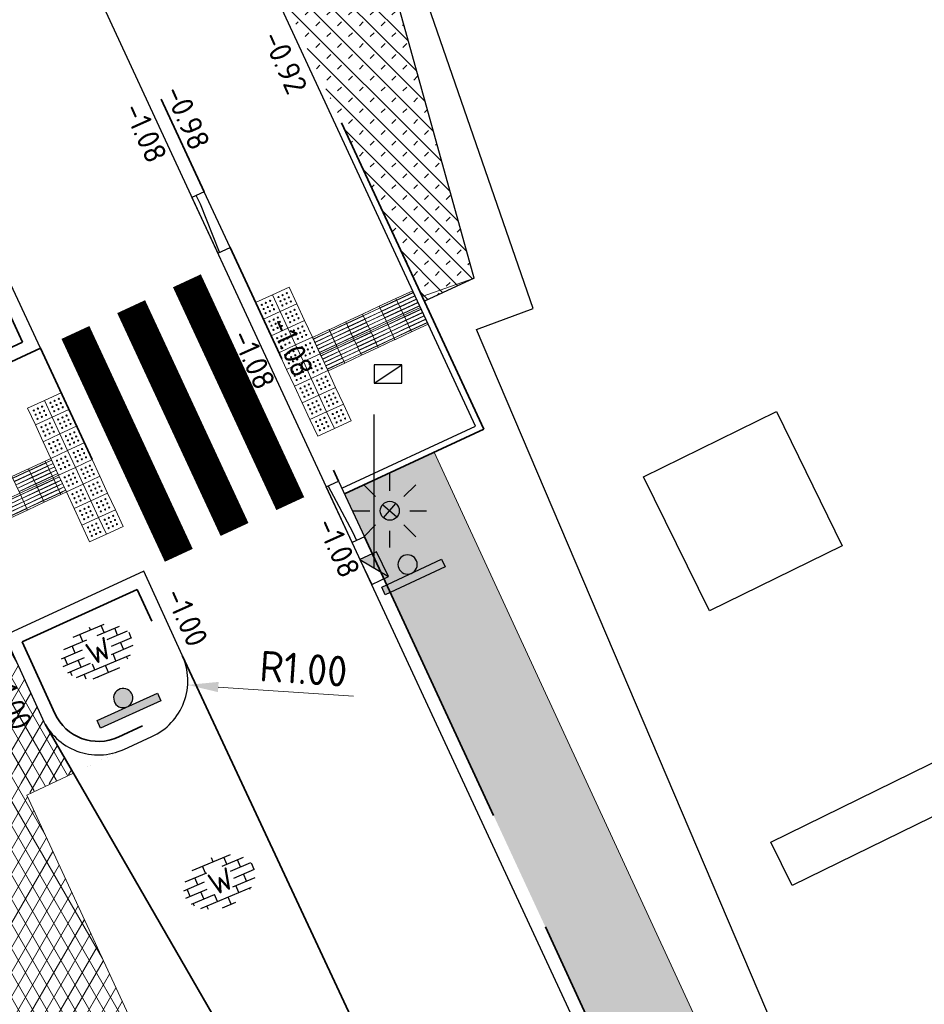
# Model space of a CAD drawing. Header units: metres. Extents: x -1 to 222837, y -2 to 853657.
# Tile 179 of 256: x 111167 to 111182, y 426705 to 426721. Entities that reach past the tile are written whole.
import ezdxf
from ezdxf.enums import TextEntityAlignment as Align

# ---------------------------------------------------------------- set-up
doc = ezdxf.new("R2010")
doc.units = ezdxf.units.M
doc.header["$XCLIPFRAME"] = 0
for name, pattern in [('RI-HWA_KOLKAANSLUITING', [4.3, 2.5, -1.8]), ('VH-BUSHALTEBAND', [4, 2, -2]), ('VH-OPSLUITBAND_100X200', [16, 8, -2, 4, -2]), ('VH-TROTTOIRBAND_130-150', [15, 5, -2, 2, -2, 2, -2]), ('XX-HIDDEN', [4, 2, -2])]:
    doc.linetypes.add(name, pattern=pattern)
for name, color, linetype, lineweight in [('A-TXT-T25', 7, 'Continuous', 25), ('B-ALG', 8, 'Continuous', 5), ('B-ALG_BEstaand asfalt', 8, 'Continuous', 5), ('B-GRS-WERKGRENS', 4, 'WERKGRENS', 25), ('B-OI-RI-GWA_KOLK-S', 30, 'Continuous', 30), ('N-WE-GR-BOS-A', 42, 'Continuous', 18), ('N-WE-RI-HWA_KOLK-S', 150, 'Continuous', 25), ('N-WE-VH-KANTOPSLUITING_OPSLUITBAND_100X200-G VOETPAD', 150, 'VH-OPSLUITBAND_100X200', 35), ('N-WE-VH-KANTOPSLUITING_RWSBAND-G', 210, 'VH-TROTTOIRBAND_130-150', 35), ('N-WE-VH-KANTOPSLUITING_VERLAAGDE BAND', 30, 'VH-BUSHALTEBAND', 35), ('N-WE-VH-KANTOPSLUITING_VOORKANT OB 100X200', 7, 'Continuous', 25), ('N-WE-VH-KANTOPSLUITING_VOORKANT RWS-BAND', 7, 'Continuous', 25), ('N-WE-VH-MATERIAALGRENS-G', 7, 'XX-HIDDEN', 35), ('N-WE-VH-VERHARDING_ASFALT-A', 252, 'Continuous', 18), ('N-WE-VH-VERHARDING_ASFALT-G', 7, 'Continuous', 35), ('N-WE-VH-VERHARDING_BETONSTRAATSTEEN-S', 7, 'Continuous', 25), ('N-WE-VW-BLINDENGELEIDEROUTE-Geleidetegel_G', 30, 'Continuous', 18), ('N-WE-VW-BLINDENGELEIDEROUTE-noppentetegel_G', 30, 'Continuous', 18), ('N-WE-VW-MARKERING_DWARS_OVERSTEEK_VOETGANGERS-G', 7, 'Continuous', 35), ('N-WE-VW-MARKERING_LANGS_STREEP-G', 7, 'Continuous', 35), ('X-XX-AL-HOOGTELABEL-T25', 7, 'Continuous', 25)]:
    doc.layers.add(name, color=color, linetype=linetype, lineweight=lineweight)
for name, color, linetype in [('BORD-ZWART', 7, 'Continuous'), ('GreenToColour', 30, 'Continuous'), ('STEDIN BOVENGRONDS', 7, 'Continuous'), ('Verkeersbord', 7, 'Continuous'), ('Verloopband', 7, 'Continuous'), ('X-REF', 7, 'Continuous')]:
    doc.layers.add(name, color=color, linetype=linetype)
doc.layers.add('N-WE-RI-HWA_KOLKAANSLUITING-G', color=7, linetype='RI-HWA_KOLKAANSLUITING', lineweight=25, true_color=0x0078f0)
doc.styles.add('NLCS-ISO', font='NLCS-ISO.ttf')
doc.styles.add('NLCS-ISO-ANNOTATIEF-T25', font='NLCS-ISO.ttf', dxfattribs={"height": 2.5})
doc.styles.add('NLCS-ISO-M1000-T25', font='NLCS-ISO.ttf')
doc.linetypes.add('WERKGRENS', pattern='A,2.5,-1,[133,ltypeshp.shx,S=1,R=0,X=-1,Y=0],-1,2.5', length=7)
doc.dimstyles.new('NLCS-ANNOTATIEF-T25-PIJL', dxfattribs={"dimtxt": 2.5, "dimasz": 2.5, "dimexe": 2, "dimexo": 2, "dimgap": 0.7, "dimtad": 1, "dimzin": 0, "dimdsep": 46, "dimtxsty": 'NLCS-ISO-ANNOTATIEF-T25', "dimcen": 0, "dimdle": 2, "dimclrd": 256, "dimclre": 256, "dimclrt": 256, "dimadec": 5, "dimazin": 0, "dimtfac": 1, "dimtofl": 0, "dimtmove": 1, "dimatfit": 0, "dimfxl": 2, "dimfxlon": 1, "dimtfillclr": 254, "dimtolj": 1, "dimtzin": 0, "dimlwd": 18, "dimlwe": 18, "dimarcsym": 0})
picture_1 = doc.add_image_def('image1.ecw', size_in_pixel=(400001, 250001))
picture_2 = doc.add_image_def('image2.ecw', size_in_pixel=(120000, 80000))
picture_3 = doc.add_image_def('image6.jpg', size_in_pixel=(765, 757))
picture_4 = doc.add_image_def('image15.png', size_in_pixel=(67, 354))
pattern_1 = [(59.99999999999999, (107770.7087578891, 433861.1106310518), (-0.1732050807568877, 0.1), []), (120, (107770.7087578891, 433861.1106310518), (-0.1732050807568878, -0.09999999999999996), [])]

# ---------------------------------------------------------------- blocks, each defined once
blk = doc.blocks.new('B-SRI-KOLK_TROTTOIR-SO')
at = {"color": 0}
blk.add_line((-1.124999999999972, 0), (1.124999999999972, 1.499999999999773), dxfattribs=at)
blk.add_3dface([(-1.124999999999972, 0), (1.124999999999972, 0), (1.124999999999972, 1.499999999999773), (-1.124999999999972, 1.499999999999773)], dxfattribs=at)
blk = doc.blocks.new('verloopband')
at = {"layer": 'Verloopband', "flags": 128}
blk.add_lwpolyline([(0, 0.07), (1, 0.07), (1, -0.1500000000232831), (0, -0.1500000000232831)], close=True, dxfattribs=at)
blk.add_lwpolyline([(0, -0.1186965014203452), (0.8408326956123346, -0.07123103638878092), (1, -0.07123103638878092)], dxfattribs=at)
blk = doc.blocks.new('N-SRI-KOLK_TROTTOIR-SO')
blk.add_hatch(color=256).paths.add_polyline_path([(1.125000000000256, 1.499999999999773), (-1.124999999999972, 1.499999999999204), (-1.124999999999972, 5.684341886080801e-13)])
blk.add_line((-1.124999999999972, 0), (1.124999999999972, 1.499999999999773))
at = {"flags": 128}
blk.add_lwpolyline([(-1.124999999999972, 0), (1.124999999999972, 0), (1.124999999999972, 1.499999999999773), (-1.124999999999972, 1.499999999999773)], close=True, dxfattribs=at)
blk = doc.blocks.new('BSS wit')
h = blk.add_hatch()
h.set_pattern_fill('AR-BRSTD', color=256, scale=0.009233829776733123, angle=0.1624674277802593, style=0)
h.set_pattern_definition([(0.1624674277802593, (-601.5461458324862, -259.7712112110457), (-0.001773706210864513, 0.62551373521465), []), (90.16246742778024, (-601.5461458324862, -259.7712112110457), (-0.9399270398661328, 0.6228535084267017), [0.6255162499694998, -0.6255162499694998])])
edge = h.paths.add_edge_path()
edge.add_ellipse((-0.03022775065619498, -0.03658207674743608), major_axis=(3.037469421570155, 0.008613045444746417), ratio=0.6810508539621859, start_angle=0, end_angle=360)
edge = h.paths.add_edge_path(flags=16)
edge.add_arc((-0.003769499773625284, 0.07259626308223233), 1.199928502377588, 270.0000000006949, 360)
edge.add_arc((-0.003769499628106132, 0.07259626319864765), 1.199928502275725, 359.9999999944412, 450.0000000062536)
edge.add_arc((-0.003769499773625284, 0.07259626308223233), 1.199928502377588, 89.99999999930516, 180)
edge.add_arc((-0.003769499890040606, 0.072596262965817), 1.199928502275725, 179.9999999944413, 270.0000000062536)
at = {"layer": 'X-XX-AL-HOOGTELABEL-T25', "insert": (-0.8619988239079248, 0.8792535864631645), "char_height": 1.799999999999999, "attachment_point": 1, "style": 'NLCS-ISO-M1000-T25'}
blk.add_mtext_dynamic_manual_height_columns('\\pt3.6;W', width=14.67812013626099, gutter_width=12.5, heights=[0], dxfattribs=at)
blk = doc.blocks.new('wiu295a')
at = {"layer": 'BORD-ZWART'}
for points in [[(0.02287663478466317, 0), (1.734723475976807e-18, 0), (0, -0.1796360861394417), (0.02287663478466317, -0.1796360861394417)], [(0.02287663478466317, -0.08981804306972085, 1), (0.07516607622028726, -0.08981804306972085, 1)]]:
    blk.add_hatch(color=256, dxfattribs=at).paths.add_polyline_path(points)
blk.add_lwpolyline([(0.02287663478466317, 0), (0, 0), (0, -0.1796360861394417), (0.02287663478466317, -0.1796360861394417)], close=True, dxfattribs=at)
blk.add_circle((0.04902135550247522, -0.08981804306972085), 0.02614472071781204, dxfattribs=at)
blk = doc.blocks.new('nieuw verkeersbord')
at = {"layer": 'BORD-ZWART'}
h = blk.add_hatch(color=256, dxfattribs=at)
edge = h.paths.add_edge_path(flags=16)
edge.add_ellipse((0, 0), major_axis=(0.1109226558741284, 0.1109226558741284), ratio=1, start_angle=0, end_angle=360, ccw=False)
edge = h.paths.add_edge_path()
edge.add_line((-0.3151499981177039, -0.4644461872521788), (0.5151823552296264, 0.222748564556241))
blk.add_hatch(color=256, dxfattribs=at).paths.add_polyline_path([(0.6026965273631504, 0.1170058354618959), (-0.22763582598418, -0.5701889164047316), (-0.3151499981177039, -0.4644461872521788), (0.5151823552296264, 0.222748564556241)])
blk.add_lwpolyline([(0.6026965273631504, 0.1170058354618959), (-0.22763582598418, -0.5701889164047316), (-0.3151499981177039, -0.4644461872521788), (0.5151823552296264, 0.222748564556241)], close=True, dxfattribs=at)
at = {"layer": 'BORD-ZWART', "extrusion": (0, 0, -1)}
blk.add_ellipse((0, 0), major_axis=(0.1109226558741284, 0.1109226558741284), ratio=0.9999999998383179, start_param=-1.47675163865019, end_param=4.806433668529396, dxfattribs=at)
blk = doc.blocks.new('*D1825')
at = {"layer": 'A-TXT-T25', "linetype": 'Continuous', "lineweight": 18, "transparency": 16777216}
blk.add_line((111172.4834602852, 426710.4111617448), (111170.2843891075, 426710.560901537), dxfattribs=at)
at = {"layer": 'A-TXT-T25', "transparency": 16777216}
blk.add_solid([(111170.2900503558, 426710.6440423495), (111170.2787278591, 426710.4777607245), (111169.7855442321, 426710.5948690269)], dxfattribs=at)
at = {"layer": 'Defpoints', "color": 0, "transparency": 16777216}
for p in [(111168.7878544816, 426710.6628040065), (111169.7855442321, 426710.5948690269)]:
    blk.add_point(p, dxfattribs=at)
at = {"layer": 'A-TXT-T25', "transparency": 16777216, "insert": (111171.6718955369, 426710.8573261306), "char_height": 0.5, "attachment_point": 5, "rotation": 356.10461214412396, "style": 'NLCS-ISO-ANNOTATIEF-T25'}
blk.add_mtext('\\A1;R1.00', dxfattribs=at)
blk = doc.blocks.new('Lichtmast hergebruik')
h = blk.add_hatch(color=256)
h.dxf.hatch_style = 1
h.paths.add_polyline_path([(-0.5828241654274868, 0.5029998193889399), (-7.022160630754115e-15, 0), (0.5029998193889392, 0.5828241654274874, 0.4142135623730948)])
h = blk.add_hatch(color=256)
h.dxf.hatch_style = 1
h.paths.add_polyline_path([(0.5828241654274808, -0.5029998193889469), (-7.022160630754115e-15, 1.110223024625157e-16), (-0.5029998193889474, -0.5828241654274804, 0.4142135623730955)])
for p, q in [((-8.731149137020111e-10, 1.624763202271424), (-2.91038304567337e-10, 3.000000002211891)), ((-2.121320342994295, 2.121320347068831), (-1.148881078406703, 1.148881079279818)), ((1.148881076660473, 1.148881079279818), (2.121320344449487, 2.121320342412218)), ((-3.000000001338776, 4.656612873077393e-09), (-1.624763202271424, 2.328306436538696e-09)), ((1.624763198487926, -1.746229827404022e-09), (2.99999999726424, -1.164153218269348e-09)), ((-2.121320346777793, -2.121320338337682), (-1.148881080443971, -1.148881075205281)), ((1.148881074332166, -1.148881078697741), (2.12132034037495, -2.121320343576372)), ((-3.783497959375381e-09, -2.999999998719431), (-2.91038304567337e-09, -1.624763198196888))]:
    blk.add_line(p, q)
at = {"flags": 128}
for points in [[(-0.5828241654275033, 0.502999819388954), (0.582824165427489, -0.502999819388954)], [(-0.5029998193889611, -0.5828241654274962), (0.5029998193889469, 0.5828241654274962)]]:
    blk.add_lwpolyline(points, dxfattribs=at)
blk.add_circle((0, 0), 0.7698654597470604)
at = {"style": 'NLCS-ISO'}
blk.add_attdef('TYPE', text='', height=1.8, dxfattribs=at).set_placement((-2.91038304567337e-10, 3.000000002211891), align=Align.BOTTOM_CENTER)
blk = doc.blocks.new('Noppentegel')
at = {"layer": 'N-WE-VW-BLINDENGELEIDEROUTE-noppentetegel_G', "transparency": 33554585, "flags": 128}
blk.add_lwpolyline([(0, 0.2999999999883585), (0.3000000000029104, 0.2999999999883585), (0.3000000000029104, 0), (0, 0)], close=True, dxfattribs=at)
at = {"layer": 'N-WE-VW-BLINDENGELEIDEROUTE-noppentetegel_G', "transparency": 33554585}
for centre in [(0.07499999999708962, 0.2249999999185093), (0.1499999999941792, 0.2249999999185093), (0.2249999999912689, 0.2249999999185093), (0.07499999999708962, 0.1499999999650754), (0.07499999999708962, 0.07500000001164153), (0.1499999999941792, 0.1499999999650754), (0.1499999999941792, 0.07500000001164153), (0.2249999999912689, 0.1499999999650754), (0.2249999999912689, 0.07500000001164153)]:
    blk.add_circle(centre, 0.01, dxfattribs=at)
blk = doc.blocks.new('Geleidetegel')
at = {"layer": 'N-WE-VW-BLINDENGELEIDEROUTE-Geleidetegel_G', "transparency": 33554585, "flags": 128}
for points in [[(0, 0.2999999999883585), (0.3000000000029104, 0.2999999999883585), (0.3000000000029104, 0), (0, 0)], [(0.03199999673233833, 0.2919999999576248), (0.02799999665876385, 0.2919999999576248), (0.0279999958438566, 0.007999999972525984), (0.03199999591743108, 0.007999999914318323)], [(0.09199999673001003, 0.2919999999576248), (0.08799999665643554, 0.2919999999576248), (0.08799999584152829, 0.007999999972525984), (0.09199999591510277, 0.007999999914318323)], [(0.1519999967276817, 0.2919999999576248), (0.1479999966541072, 0.2919999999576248), (0.1479999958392, 0.007999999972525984), (0.1519999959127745, 0.007999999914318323)], [(0.2119999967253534, 0.2919999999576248), (0.2079999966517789, 0.2919999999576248), (0.2079999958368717, 0.007999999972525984), (0.2119999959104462, 0.007999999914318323)], [(0.2719999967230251, 0.2919999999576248), (0.2679999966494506, 0.2919999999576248), (0.2679999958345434, 0.007999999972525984), (0.2719999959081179, 0.007999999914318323)]]:
    blk.add_lwpolyline(points, close=True, dxfattribs=at)

msp = doc.modelspace()

# ---------------------------------------------------------------- hatches: boundary and pattern name
at = {"layer": 'GreenToColour', "transparency": 33554559}
h = msp.add_hatch(dxfattribs=at)
h.set_pattern_fill('AGR-PLANTGATVERBETERING_02', color=256, style=0, pattern_type=2)
h.set_pattern_definition([(135, (106543.3290573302, 432801.7563842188), (-0.1767766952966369, -0.1767766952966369), []), (45, (106543.3290573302, 432801.9163842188), (-0.1767766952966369, 0.1767766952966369), [0.09000000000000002, -0.16])])
h.paths.add_polyline_path([(111168.0037064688, 426728.9935522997), (111173.638339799, 426716.8426168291), (111174.45, 426717.219), (111173.0174118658, 426722.3588987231), (111171.528, 426726.434), (111170.2366581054, 426729.3740433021), (111169.9999966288, 426729.8928284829)])
at = {"layer": 'N-WE-GR-BOS-A', "transparency": 33554559}
h = msp.add_hatch(dxfattribs=at)
h.set_pattern_fill('AGR-BOSPLANTSOEN', color=102, scale=0.2, style=0, pattern_type=2)
h.set_pattern_definition([(296.0963223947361, (111114.3788642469, 426729.0286832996), (0.2675874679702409, -0.09163485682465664), [0.24, -0.16]), (26.09632239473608, (111114.3598055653, 426728.8857260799), (-0.3519052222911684, 0.718444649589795), [0.16, -0.24]), (26.09632239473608, (111114.6273930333, 426728.7940912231), (-0.3519052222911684, 0.718444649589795), [0.16, -0.24]), (26.09632239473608, (111114.571680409, 426728.5440990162), (-0.3519052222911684, 0.718444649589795), [0.08000000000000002, -0.3200000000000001]), (26.09632239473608, (111114.8392678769, 426728.4524641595), (-0.3519052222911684, 0.718444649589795), [0.08000000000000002, -0.3200000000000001])])
h.paths.add_polyline_path([(111173.7958424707, 426714.3857257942), (111172.3358778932, 426713.708710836), (111196.9269674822, 426660.6786864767), (111198.3608270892, 426661.3435960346), (111195.943, 426666.57), (111193.708, 426671.3780000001), (111190.766, 426677.708), (111187.625, 426684.524), (111184.264, 426691.773), (111180.684, 426699.4760000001), (111176.271, 426709.025)])
h = msp.add_hatch(dxfattribs=at)
h.set_pattern_fill('AGR-BOSPLANTSOEN', color=102, scale=0.2, style=0, pattern_type=2)
h.set_pattern_definition([(0, (-0.75, 0), (0.2, 0.2), [0.24, -0.16]), (90, (-0.63, -0.08000000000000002), (-0.8, 4.898587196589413e-17), [0.16, -0.24]), (90, (-0.4299999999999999, 0.12), (-0.8, 4.898587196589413e-17), [0.16, -0.24]), (90, (-0.23, -0.04000000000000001), (-0.8, 4.898587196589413e-17), [0.08000000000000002, -0.3200000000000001]), (90, (-0.02999999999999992, 0.16), (-0.8, 4.898587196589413e-17), [0.08000000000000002, -0.3200000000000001])])
edge = h.paths.add_edge_path()
edge.add_line((111189.7370105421, 426655.0051477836), (111191.5743764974, 426655.9051178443))
edge.add_line((111191.5743764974, 426655.9051178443), (111188.8671830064, 426661.5626540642))
edge.add_line((111188.8671830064, 426661.5626540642), (111183.7572262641, 426672.5821385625))
edge.add_line((111183.7572262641, 426672.5821385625), (111177.972569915, 426685.0565946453))
edge.add_line((111177.972569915, 426685.0565946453), (111164.5060014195, 426708.154257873))
edge.add_line((111164.5060014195, 426708.154257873), (111163.6779246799, 426709.9399831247))
edge.add_line((111163.6779246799, 426709.9399831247), (111162.1558718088, 426709.2341765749))
edge.add_arc((111248.659173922, 426758.9657271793), 99.78000001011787, 209.8949950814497, 212.3320389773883)
edge.add_line((111164.348775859, 426705.6008962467), (111173.8716254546, 426690.5558707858))
edge.add_arc((111089.1894437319, 426636.9557168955), 100.2199999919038, 24.878103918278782, 32.332038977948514, ccw=False)
edge.add_line((111180.1095138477, 426679.1171832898), (111188.3589903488, 426661.3274087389))
edge.add_arc((111168.5354585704, 426653.6952991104), 21.24197518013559, 3.535285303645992, 21.05683118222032, ccw=False)
at = {"layer": 'N-WE-VH-VERHARDING_ASFALT-A', "transparency": 33554559}
h = msp.add_hatch(dxfattribs=at)
h.set_pattern_fill('AVH-ASFALT', color=256, style=0, pattern_type=2)
h.set_pattern_definition(pattern_1)
h.paths.add_polyline_path([(111161.201, 426721.662), (111158.746, 426727.027), (111157.1860792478, 426730.3354596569), (111155.8425157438, 426733.1405465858), (111155.1235335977, 426732.8336788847), (111153.6047562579, 426732.1854517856), (111153.722914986, 426731.9306456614), (111156.6979047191, 426725.5942001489), (111156.6677390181, 426725.5802117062), (111164.7012499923, 426708.256161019), (111177.8514524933, 426685.6608514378), (111177.891495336, 426685.6727159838), (111178.3249656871, 426685.8773667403), (111177.5877337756, 426687.4649999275), (111175.4491947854, 426690.9007622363), (111165.046, 426713.386), (111163.565, 426716.58)])
h = msp.add_hatch(dxfattribs=at)
h.set_pattern_fill('AVH-ASFALT', color=256, style=0, pattern_type=2)
h.set_pattern_definition(pattern_1)
edge = h.paths.add_edge_path()
edge.add_line((111167.9235741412, 426709.1629359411), (111167.4665861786, 426709.9558575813))
edge.add_line((111167.4665861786, 426709.9558575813), (111164.4908440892, 426716.3848948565))
edge.add_arc((111165.3969880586, 426716.8079773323), 1.000047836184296, 125.24701792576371, 205.0280709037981, ccw=False)
edge.add_line((111164.8198577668, 426717.6246879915), (111165.5500922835, 426717.972149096))
edge.add_arc((111165.8505545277, 426717.0183052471), 1.000047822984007, 107.4845055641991, 114.878103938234)
edge.add_line((111165.4298452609, 426717.9255534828), (111165.2030620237, 426717.8203895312))
edge.add_line((111165.2030620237, 426717.8203895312), (111163.3820457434, 426716.9733052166))
edge.add_line((111163.3820457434, 426716.9733052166), (111163.565, 426716.58))
edge.add_line((111163.565, 426716.58), (111165.046, 426713.386))
edge.add_line((111165.046, 426713.386), (111167.1627407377, 426708.8109228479))
edge.add_line((111167.1627407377, 426708.8109228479), (111167.9235741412, 426709.1629359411))
h.paths.add_polyline_path([(111168.7528954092, 426709.547628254), (111167.9235741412, 426709.1629359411), (111168.9092676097, 426709.6189845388)])

# ---------------------------------------------------------------- linework, layer by layer
at = {"layer": 'B-ALG'}
for points in [[(111173.6030595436, 426716.9186977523), (111174.45, 426717.219), (111173.051, 426722.267), (111171.528, 426726.434), (111170.267, 426729.387), (111170.9220258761, 426730.4695990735)], [(111198.862, 426661.576), (111198.35, 426661.3670000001), (111195.943, 426666.57), (111193.708, 426671.3780000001), (111190.766, 426677.708), (111187.625, 426684.524), (111184.264, 426691.773), (111180.684, 426699.4760000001), (111176.271, 426709.025), (111173.7958424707, 426714.3857257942)]]:
    msp.add_lwpolyline(points, dxfattribs=at)
at = {"layer": 'B-ALG_BEstaand asfalt', "flags": 128}
msp.add_lwpolyline([(111167.9275074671, 426709.1561112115), (111167.1691660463, 426708.7970353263), (111175.4491947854, 426690.9007622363), (111177.5877337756, 426687.4649999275), (111178.3249656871, 426685.8773667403), (111177.8714739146, 426685.6667837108)], dxfattribs=at)
at = {"layer": 'B-GRS-WERKGRENS', "flags": 128}
msp.add_lwpolyline([(110696.0424106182, 426984.6551705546), (110683.8610691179, 426993.057474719), (110681.5433510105, 426989.6480306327), (110647.804664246, 426943.6555516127), (110640.0829047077, 426933.436593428), (110631.1127847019, 426920.9005163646, 0.1052077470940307), (110625.3199437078, 426903.2705121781), (110623.1194538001, 426903.113495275), (110622.830169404, 426899.1403920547), (110622.8256512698, 426889.0690046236), (110624.3139670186, 426881.9130925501), (110619.9477974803, 426879.8592502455), (110610.3848135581, 426873.207518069), (110605.3942378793, 426863.2002755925), (110609.4477666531, 426861.4866118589), (110615.1856417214, 426858.504099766), (110624.3282556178, 426850.7907658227), (110624.9801728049, 426851.6021558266), (110633.8740789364, 426844.4562824), (110643.0504079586, 426836.1434560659), (110655.367388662, 426823.3668903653), (110656.8702434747, 426821.8449883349), (110655.5568984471, 426820.1318635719), (110651.997115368, 426815.8250707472), (110661.0856959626, 426808.0310218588), (110673.7143256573, 426797.891610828), (110678.993274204, 426800.934996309), (110682.0086933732, 426797.6368472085), (110681.344112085, 426795.888686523), (110682.3405690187, 426793.9995004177), (110688.6091525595, 426792.8126839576), (110694.41617521, 426788.3905130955), (110707.3497558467, 426779.7534084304), (110715.9972366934, 426773.9650536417), (110732.7150735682, 426767.3389972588), (110745.7247381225, 426763.2028363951), (110771.1913910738, 426758.3730034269, 0.0609614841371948), (110771.6742144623, 426758.3185337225), (110776.6174174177, 426758.3651608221, 0.2032448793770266), (110778.0491764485, 426758.9882305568), (110779.3917933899, 426760.4027955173), (110780.9872746, 426760.4433705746), (110817.1705238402, 426756.6065852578), (110816.6589365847, 426751.3460615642), (110815.9469375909, 426746.5189721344), (110856.8361080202, 426742.5539318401), (110868.4640110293, 426743.0014730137), (110903.6966093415, 426739.1644006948), (110904.3847656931, 426743.7349138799), (110908.7550371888, 426743.067090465), (110933.5331868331, 426740.8074904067), (110948.0407957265, 426738.8472880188), (110947.4256188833, 426740.872800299), (110946.14130311, 426744.2354513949), (110945.7955257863, 426745.680326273), (110945.6322420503, 426748.1470819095), (110946.2840048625, 426749.2657339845), (110950.5499639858, 426751.1074321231), (110955.1424905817, 426754.8833393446), (110957.0300469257, 426770.6443471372, -0.1858070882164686), (110962.343869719, 426783.753041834), (110989.6664400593, 426800.1272763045), (111094.2751625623, 426788.8927554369), (111096.9392651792, 426786.253642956), (111113.3869913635, 426770.393124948), (111118.0944315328, 426765.9923202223), (111122.4935519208, 426760.6995836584), (111125.9314280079, 426762.8446207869), (111132.5525830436, 426748.3003109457), (111130.7560233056, 426746.1018552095), (111135.827440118, 426730.5827594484), (111138.6735798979, 426726.3464544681), (111145.5036009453, 426725.303642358), (111154.9471366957, 426706.8248590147), (111165.76027422, 426690.1519650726), (111168.851010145, 426684.8194480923, -0.462362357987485), (111168.5963034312, 426684.1014306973), (111167.0070755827, 426683.4964546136, 0.4204840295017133), (111166.7215780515, 426682.8413432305), (111168.1987302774, 426679.1970582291, 0.40810617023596), (111168.8402120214, 426678.9176776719), (111171.0562501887, 426679.762441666, -0.386510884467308), (111171.6824437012, 426679.5170764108), (111181.5180577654, 426659.6501397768, -0.0508334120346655), (111182.4436142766, 426652.4703984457), (111182.031374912, 426643.9229877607, 0.142473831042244), (111183.8712131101, 426635.0931973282), (111183.4465153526, 426634.924478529, 0.4355485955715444), (111183.1809875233, 426634.2421237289), (111186.4655892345, 426627.4500798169, 0.3910090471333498), (111187.0967900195, 426627.2016989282), (111187.7695481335, 426627.4630768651, -0.6217046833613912), (111188.6778044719, 426626.8695499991), (111191.3535551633, 426623.208575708), (111193.494133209, 426621.7053319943, 0.03124526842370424), (111201.9852196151, 426616.7325161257), (111203.0998856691, 426614.7510582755), (111204.6820374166, 426609.1243931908), (111214.9385831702, 426601.3343371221), (111217.1204325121, 426598.7394550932), (111225.8994778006, 426589.035863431), (111234.1322241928, 426582.7269041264), (111239.4891358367, 426579.6722427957), (111245.6834836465, 426577.3486070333), (111253.4748506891, 426571.9169365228), (111263.600017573, 426564.0525658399), (111282.5854008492, 426548.9024020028), (111301.6691665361, 426532.7467470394, 0.3053725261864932), (111302.2244556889, 426532.685563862), (111306.0352668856, 426534.6841494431, -0.298082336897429), (111306.5802422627, 426534.6314635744), (111324.4608518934, 426520.2967962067), (111328.5946763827, 426517.3176255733), (111334.5616632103, 426512.189702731), (111347.6675561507, 426496.9045799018), (111348.8031598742, 426495.516090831), (111350.8304166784, 426490.6816078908), (111350.3673808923, 426489.5287751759), (111350.1567323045, 426488.1129573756), (111358.3016534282, 426484.7489423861), (111354.8473972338, 426480.6643686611), (111368.3122871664, 426468.1831469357), (111377.3553120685, 426476.9960461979, 0.136337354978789), (111383.9434717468, 426482.7516307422), (111385.2074762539, 426486.3350175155, 0.129089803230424), (111392.532275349, 426491.08500952), (111402.9597618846, 426500.6812524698), (111414.8163060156, 426512.193576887), (111417.847649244, 426515.9853237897), (111419.2589309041, 426514.9337798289), (111421.375873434, 426518.0123052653), (111420.2224410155, 426518.9196459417), (111422.8099583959, 426522.1924138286), (111426.8629929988, 426530.068227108, 0.03507058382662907), (111434.8335464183, 426544.8205773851), (111439.2412545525, 426554.013396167, -0.05230805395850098), (111448.8827128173, 426568.11942653, -0.04052095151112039), (111456.7486855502, 426576.4924393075, -0.04669515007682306), (111473.4247516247, 426590.6197913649), (111485.5950519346, 426597.7661564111, -0.0126766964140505), (111492.9284637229, 426600.9579905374), (111508.064891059, 426606.5203502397, 0.4105065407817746), (111508.3638889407, 426607.1561677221), (111505.567801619, 426615.0734380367, 0.4168207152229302), (111504.9256500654, 426615.3768979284, 0.09058647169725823), (111453.555254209, 426585.3427411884, 0.0753553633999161), (111438.7111210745, 426569.8857630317), (111431.5958255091, 426575.2905675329), (111449.986385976, 426597.6331641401, -0.01679181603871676), (111466.0878947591, 426610.5482008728, -0.05573669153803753), (111491.1449302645, 426625.908952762), (111496.7622742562, 426628.2819660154), (111500.013407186, 426627.407951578), (111496.8382076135, 426635.2441374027, 0.4365131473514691), (111496.1526020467, 426635.5042808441), (111483.8851358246, 426629.4185922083), (111469.1011372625, 426620.6491564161), (111459.7602761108, 426613.6987198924), (111449.6345021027, 426605.6254215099), (111441.1155601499, 426596.9368725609), (111429.1984306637, 426582.1603433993), (111431.0516379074, 426580.4574508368), (111406.385529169, 426549.5490506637), (111397.0352837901, 426537.6586220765), (111395.2825450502, 426538.9635782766), (111392.9954836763, 426535.9500772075), (111394.7181917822, 426534.6519633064), (111385.0563274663, 426522.0908441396), (111383.998881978, 426523.6376428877), (111382.3411651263, 426528.1461280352), (111377.4374856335, 426522.2270736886), (111374.2352015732, 426518.6692079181), (111371.5930673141, 426517.3489785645), (111368.7588418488, 426516.8835270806, -0.1652701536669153), (111368.4414496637, 426516.9363142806), (111351.2648663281, 426526.1508119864), (111324.3950704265, 426546.6660156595, -0.3657024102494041), (111324.2558469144, 426547.2959404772), (111327.3573267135, 426553.7283450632), (111318.6307447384, 426557.5296837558), (111316.9930048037, 426553.805328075, -0.2920440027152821), (111316.5452733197, 426553.5066962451), (111315.0912189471, 426553.4776958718, -0.1776703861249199), (111314.7655320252, 426553.5898813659), (111310.1407708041, 426557.3558275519), (111311.2886824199, 426558.5857615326), (111304.2587068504, 426562.740527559), (111301.5045101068, 426560.4491779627), (111295.9509170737, 426564.4742953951), (111281.0543463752, 426575.691173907), (111258.9288033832, 426592.9569866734), (111249.3591269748, 426601.8547746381, -0.3438650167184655), (111248.8512886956, 426603.8594393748), (111251.0811483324, 426609.1697081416), (111244.5636833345, 426612.1342434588), (111243.3012762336, 426609.3809142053, -0.3875099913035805), (111240.2469963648, 426608.7096509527), (111235.9586375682, 426611.3733961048), (111222.8522928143, 426621.7348748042, -0.1019607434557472), (111210.3565032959, 426637.5663158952), (111200.0165414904, 426658.1072848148), (111201.4139297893, 426658.6407837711), (111199.3001419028, 426663.2598293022), (111197.990567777, 426662.7332623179), (111191.4076180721, 426676.631880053), (111174.4849299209, 426716.3815768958), (111175.4097380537, 426716.7231408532), (111171.0204715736, 426729.4174275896), (111175.0412392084, 426731.1850402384), (111170.1325293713, 426742.3425696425), (111166.2237700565, 426740.4392321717, -0.4104640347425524), (111165.5681753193, 426740.6917918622), (111138.6135310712, 426800.393406), (111133.3696647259, 426808.9959745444), (111125.2445901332, 426812.7714929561), (111122.0803651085, 426814.7113457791), (111120.4074520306, 426811.7274499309), (111112.4651295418, 426815.0538565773), (111113.977004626, 426818.0227839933), (111102.5933559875, 426823.5257286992), (111102.2144963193, 426825.6443524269), (111101.5386328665, 426826.1039587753), (111098.4509470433, 426820.0386147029), (111098.1228457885, 426816.7559039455, -0.478314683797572), (111097.1303952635, 426815.986897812), (111079.7527907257, 426814.8965485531), (111037.4826749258, 426818.9619052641), (111036.1483266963, 426820.6759548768), (111025.3218959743, 426821.8651132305, -0.5882686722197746), (111024.7204334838, 426822.569905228), (111025.1154108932, 426826.7463354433), (111011.1397127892, 426828.3732325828), (111010.5097895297, 426823.3769909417), (110975.0569334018, 426827.1641008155, -0.4227404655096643), (110973.7842456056, 426826.1450109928), (110972.2564244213, 426826.4377795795), (110959.5596344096, 426833.3733697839), (110958.1602694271, 426830.4089901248), (110957.3953844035, 426829.0990291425), (110954.2397359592, 426830.6758590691, 0.4177602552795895), (110954.0263178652, 426831.7811746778), (110953.0451344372, 426832.2922727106), (110947.7288154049, 426821.886746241, 0.394831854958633), (110948.079380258, 426820.5624144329), (110946.5008571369, 426817.2404017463, 0.3462481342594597), (110946.8876094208, 426815.870804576), (110948.0793661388, 426815.2822856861), (110932.6312583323, 426785.3127970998), (110928.0532306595, 426787.6810755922), (110926.081643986, 426783.9946362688), (110917.9799517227, 426788.1352166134), (110915.9109427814, 426784.420039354), (110924.7467047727, 426780.0295897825), (110923.0733290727, 426776.8553623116, -0.3567778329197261), (110920.2971560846, 426775.4672004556), (110916.1874682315, 426776.0071526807), (110915.9141179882, 426771.5713775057), (110913.7364615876, 426768.8555163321), (110905.8767397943, 426769.8295395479), (110900.4013746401, 426769.4948759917), (110863.126309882, 426773.5085708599), (110863.247554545, 426775.3474385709), (110848.0469843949, 426776.8986724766), (110848.3121041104, 426779.5808031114), (110834.4844412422, 426781.2506378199), (110832.1514304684, 426778.2106531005), (110815.857433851, 426780.0037900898), (110815.8584460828, 426779.150257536), (110801.2396741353, 426780.3392063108), (110782.6092630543, 426782.2219722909), (110759.41428257, 426784.7076510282), (110754.5988243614, 426785.9779470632), (110742.7449673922, 426787.114928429, -0.0827147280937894), (110722.4689886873, 426795.3305461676), (110715.9744031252, 426799.6761978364), (110697.6210586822, 426814.5446948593), (110698.7305499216, 426815.853947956), (110693.1992237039, 426820.2995663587), (110694.4011490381, 426821.1955596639), (110690.4311747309, 426824.4067555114), (110689.2759485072, 426823.1937622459), (110680.9801091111, 426829.6825374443), (110667.8024201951, 426840.4946842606), (110648.2980021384, 426856.8491433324), (110644.9706787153, 426860.4464978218), (110640.9767328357, 426865.7977173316, -0.1510224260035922), (110633.025099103, 426899.4367234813), (110633.3008182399, 426902.5890342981), (110632.083548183, 426902.7381201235, -0.03387084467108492), (110634.6762229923, 426913.6872321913, -0.06423241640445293), (110643.7421415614, 426928.4732599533), (110681.0034763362, 426978.4880537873), (110692.6867641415, 426980.9045032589)], format="xyb", close=True, dxfattribs=at)
at = {"layer": 'GreenToColour', "transparency": 33554585, "flags": 128}
for points in [[(111174.4500000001, 426717.219), (111173.3928114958, 426721.0336444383), (111173.0510000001, 426722.267), (111171.9108926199, 426725.3863876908), (111171.528, 426726.434), (111170.267, 426729.387), (111170.0031062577, 426729.949516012)], [(111174.45, 426717.219), (111173.638339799, 426716.8426168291)]]:
    msp.add_lwpolyline(points, dxfattribs=at)
at = {"layer": 'N-WE-RI-HWA_KOLKAANSLUITING-G', "flags": 128}
msp.add_lwpolyline([(111172.8208992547, 426712.4963556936), (111172.822, 426715.5619882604)], dxfattribs=at)
at = {"layer": 'N-WE-VH-KANTOPSLUITING_OPSLUITBAND_100X200-G VOETPAD', "flags": 128}
msp.add_lwpolyline([(111172.3358778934, 426713.7087108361), (111174.6038900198, 426714.7604337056), (111168.0178919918, 426728.9629616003)], dxfattribs=at)
at = {"layer": 'N-WE-VH-KANTOPSLUITING_RWSBAND-G', "flags": 128}
msp.add_lwpolyline([(111166.4107174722, 426726.486160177), (111167.3631773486, 426724.4322060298), (111170.0553971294, 426718.6265063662)], dxfattribs=at)
for points in [[(111167.0998238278, 426716.1784372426), (111166.5613417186, 426717.3396594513, 0.4142135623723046), (111165.5255843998, 426717.7191416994), (111165.0719819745, 426717.5087971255, 0.4142135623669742), (111164.6924997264, 426716.4730398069), (111165.2309818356, 426715.3118175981)], [(111168.9659659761, 426712.151117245), (111167.0919345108, 426711.2957775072), (111167.6234077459, 426710.1313307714, 0.4142135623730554), (111168.6568589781, 426709.7456125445), (111169.1117209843, 426709.953219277, 0.4142135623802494), (111169.4974392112, 426710.9866705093)]]:
    msp.add_lwpolyline(points, format="xyb", close=True, dxfattribs=at)
msp.add_lwpolyline([(111172.6626276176, 426713.0040838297), (111195.1631846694, 426664.48223675), (111199.1732095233, 426655.8347258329), (111207.0484654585, 426638.8519478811, 0.06072920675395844), (111213.8011967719, 426627.9730456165, 0.0299038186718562), (111218.1550049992, 426622.552583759, 0.06072920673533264), (111227.321352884, 426613.6123398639), (111238.8140573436, 426604.8464485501)], format="xyb", dxfattribs=at)
at = {"layer": 'N-WE-VH-KANTOPSLUITING_VERLAAGDE BAND', "flags": 128}
msp.add_lwpolyline([(111170.4757248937, 426717.719136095), (111172.2419384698, 426713.9112886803)], dxfattribs=at)
at = {"layer": 'N-WE-VH-KANTOPSLUITING_VOORKANT OB 100X200', "flags": 128}
msp.add_lwpolyline([(111172.2938089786, 426713.7994313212), (111174.4711006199, 426714.8090852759), (111167.9273681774, 426728.9204685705)], dxfattribs=at)
at = {"layer": 'N-WE-VH-KANTOPSLUITING_VOORKANT RWS-BAND', "flags": 128}
for points in [[(110847.505484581, 426772.6313052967), (110900.5173855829, 426767.0487334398, 0.3169914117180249), (110940.76206109, 426789.5082813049, -0.3166094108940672), (110997.0272651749, 426820.9597387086), (111007.4046374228, 426819.881487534), (111027.4728877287, 426817.7963147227), (111088.0290449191, 426811.504283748, -0.103316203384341), (111116.0715901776, 426802.5389698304, -0.00847983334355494), (111118.1669842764, 426801.3048681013, -0.02916584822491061), (111124.322506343, 426797.1572502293, -0.111467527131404), (111143.6688833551, 426772.0344064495), (111148.6442288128, 426761.3052075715), (111155.0360785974, 426750.4923120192), (111159.5906797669, 426740.6704369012), (111167.1635922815, 426724.3396544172), (111170.9843181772, 426716.1003616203), (111194.9635996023, 426664.3896851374), (111198.9736244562, 426655.7421742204), (111206.8488803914, 426638.7593962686, 0.06069806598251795), (111213.6255631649, 426627.8403952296, 0.02984732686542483), (111217.9875947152, 426622.4096953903, 0.06069806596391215), (111227.1879314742, 426613.4374149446), (111238.6806428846, 426604.6715183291)], [(111167.3887909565, 426716.0782388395), (111166.7609267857, 426717.4322110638, 0.4164020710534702), (111165.4298632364, 426717.9255618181), (111164.9762608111, 426717.7152172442, 0.4164020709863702), (111164.4929146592, 426716.3804881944), (111165.12077883, 426715.0265159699)]]:
    msp.add_lwpolyline(points, format="xyb", dxfattribs=at)
msp.add_lwpolyline([(111169.071588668, 426712.4494385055), (111166.8036178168, 426711.3977347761), (111167.4232684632, 426710.0399838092, 0.4142135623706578), (111168.7482059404, 426709.5454732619), (111169.2030679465, 426709.7530799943, 0.4142135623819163), (111169.6975784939, 426711.0780174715)], format="xyb", close=True, dxfattribs=at)
at = {"layer": 'N-WE-VH-MATERIAALGRENS-G'}
msp.add_line((111167.3887909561, 426716.0782388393), (111169.071588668, 426712.4494385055), dxfattribs=at)
at = {"layer": 'N-WE-VH-VERHARDING_ASFALT-G'}
msp.add_line((111165.12077883, 426715.0265159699), (111167.3887909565, 426716.0782388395), dxfattribs=at)
at = {"layer": 'N-WE-VW-BLINDENGELEIDEROUTE-Geleidetegel_G', "transparency": 33554585, "flags": 128}
for points in [[(111167.6863482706, 426714.0103871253), (111167.5965484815, 426713.9683778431), (111167.4694276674, 426714.2401135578), (111167.5601408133, 426714.2825501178)], [(111167.5719201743, 426714.257148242), (111167.4885385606, 426714.2181414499), (111167.4902335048, 426714.214518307), (111167.5736029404, 426714.2535194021)], [(111167.5971616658, 426714.2027156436), (111167.5139627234, 426714.163794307), (111167.5156576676, 426714.160171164), (111167.5988444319, 426714.1990868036)], [(111167.6224031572, 426714.148283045), (111167.5393868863, 426714.1094471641), (111167.5410818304, 426714.1058240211), (111167.6240859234, 426714.1446542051)], [(111167.6476446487, 426714.0938504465), (111167.5648110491, 426714.0551000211), (111167.5665059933, 426714.0514768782), (111167.6493274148, 426714.0902216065)], [(111167.6728861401, 426714.039417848), (111167.5902352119, 426714.0007528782), (111167.5919301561, 426713.9971297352), (111167.6745689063, 426714.035789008)], [(111167.8125649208, 426713.7382043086), (111167.7236785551, 426713.6966223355), (111167.5965577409, 426713.9683580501), (111167.6863574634, 426714.0103673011)], [(111167.6981368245, 426713.9849654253), (111167.6156686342, 426713.9463859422), (111167.6173635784, 426713.9427627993), (111167.6998195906, 426713.9813365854)], [(111167.7233783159, 426713.9305328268), (111167.641092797, 426713.8920387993), (111167.6427877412, 426713.8884156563), (111167.7250610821, 426713.9269039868)], [(111167.7486198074, 426713.8761002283), (111167.6665169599, 426713.8376916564), (111167.668211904, 426713.8340685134), (111167.7503025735, 426713.8724713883)], [(111167.7738612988, 426713.8216676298), (111167.6919411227, 426713.7833445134), (111167.6936360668, 426713.7797213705), (111167.775544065, 426713.8180387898)], [(111167.7991027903, 426713.7672350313), (111167.7173652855, 426713.7289973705), (111167.7190602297, 426713.7253742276), (111167.8007855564, 426713.7636061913)]]:
    msp.add_lwpolyline(points, dxfattribs=at)
at = {"layer": 'N-WE-VW-MARKERING_DWARS_OVERSTEEK_VOETGANGERS-G', "transparency": 33554687, "const_width": 0.5, "flags": 128}
for points in [[(111169.7733732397, 426717.175712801), (111171.4561298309, 426713.5468933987)], [(111168.8661683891, 426716.7550236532), (111170.5489249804, 426713.1262042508)], [(111167.9589635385, 426716.3343345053), (111169.6417201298, 426712.705515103)]]:
    msp.add_lwpolyline(points, dxfattribs=at)
at = {"layer": 'N-WE-VW-MARKERING_LANGS_STREEP-G', "flags": 128}
msp.add_lwpolyline([(111169.7035555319, 426711.0649229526), (111180.5170492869, 426687.8968279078, -0.4093568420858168), (111180.448072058, 426687.6991414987, -0.3824387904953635), (111180.2578872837, 426687.7616199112), (111167.4665861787, 426709.9558575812)], format="xyb", dxfattribs=at)

# ---------------------------------------------------------------- block references
at = {"layer": 'B-OI-RI-GWA_KOLK-S', "xscale": 0.1999999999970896, "yscale": 0.1999999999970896, "zscale": 0.1999999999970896}
msp.add_blockref('B-SRI-KOLK_TROTTOIR-SO', (111173.047, 426715.509, -1.114), dxfattribs=at)
msp.add_blockref('B-SRI-KOLK_TROTTOIR-SO', (111173.047, 426715.509, -1.114), dxfattribs=at)
at = {"layer": 'N-WE-RI-HWA_KOLK-S', "xscale": 0.1999999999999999, "yscale": 0.1999999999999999, "zscale": 0.1999999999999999, "rotation": 295.5694668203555}
msp.add_blockref('N-SRI-KOLK_TROTTOIR-SO', (111172.6855898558, 426712.4316149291), dxfattribs=at)
at = {"layer": 'N-WE-VH-VERHARDING_BETONSTRAATSTEEN-S', "color": 1, "xscale": 0.2, "yscale": 0.2, "zscale": 0.2, "rotation": 22.69985026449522}
for p in [(111168.3203209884, 426711.1460951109), (111170.3076840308, 426707.3946780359)]:
    msp.add_blockref('BSS wit', p, dxfattribs=at)
at = {"layer": 'N-WE-VW-BLINDENGELEIDEROUTE-Geleidetegel_G', "rotation": 295.070685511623}
for p in [(111173.1762331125, 426716.8875629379), (111172.9044979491, 426716.7604409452), (111172.3602419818, 426716.5068334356), (111172.6319869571, 426716.6339344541), (111173.0316280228, 426716.4886854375), (111173.3033631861, 426716.6158074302), (111172.0885068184, 426716.3797114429), (111172.7591170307, 426716.3621789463), (111171.8159958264, 426716.2532049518), (111172.4873720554, 426716.2350779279), (111172.2156368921, 426716.1079559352), (111171.9431259, 426715.981449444), (111167.1976919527, 426714.1129927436), (111166.9251809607, 426713.9864862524), (111167.3248220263, 426713.8412372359), (111167.0523110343, 426713.7147307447), (111166.780575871, 426713.587608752)]:
    msp.add_blockref('Geleidetegel', p, dxfattribs=at)
at = {"layer": 'N-WE-VW-BLINDENGELEIDEROUTE-noppentetegel_G', "rotation": 294.878103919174}
for p in [(111170.8922282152, 426716.821450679), (111171.1643896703, 426716.9476574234), (111171.2905964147, 426716.6754959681), (111171.0184349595, 426716.5492892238), (111171.416803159, 426716.4033345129), (111171.1446417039, 426716.2771277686), (111171.5430099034, 426716.1311730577), (111171.2708484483, 426716.0049663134), (111171.6692166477, 426715.8590116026), (111171.3970551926, 426715.7328048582), (111171.7954233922, 426715.5868501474), (111171.5232619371, 426715.4606434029), (111167.4532013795, 426715.2262777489), (111171.9216301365, 426715.3146886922), (111167.1810399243, 426715.1000710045), (111171.6494686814, 426715.1884819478), (111167.5794081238, 426714.9541162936), (111171.7756754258, 426714.9163204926), (111172.0478368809, 426715.042527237), (111167.3072466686, 426714.8279095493), (111167.7056148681, 426714.6819548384), (111167.433453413, 426714.555748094), (111167.8318216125, 426714.4097933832), (111167.5596601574, 426714.2835866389), (111167.9580283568, 426714.1376319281), (111167.6858669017, 426714.0114251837), (111168.0842351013, 426713.8654704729), (111167.8120736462, 426713.7392637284), (111167.9382803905, 426713.4671022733), (111168.2104418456, 426713.5933090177), (111168.33664859, 426713.3211475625), (111168.0644871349, 426713.1949408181)]:
    msp.add_blockref('Noppentegel', p, dxfattribs=at)
at = {"layer": 'STEDIN BOVENGRONDS', "color": 1, "xscale": 0.2, "yscale": 0.2, "zscale": 0.2}
msp.add_blockref('Lichtmast hergebruik', (111173.075264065, 426713.4306782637), dxfattribs=at)
at = {"layer": 'Verkeersbord', "xscale": -5.999999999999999, "yscale": 5.999999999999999, "zscale": 0.8724086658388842, "rotation": 295.2416608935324}
msp.add_blockref('wiu295a', (111173.9776199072, 426712.5199355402, -6.402370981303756), dxfattribs=at)
at = {"layer": 'Verkeersbord', "rotation": 344.634579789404}
msp.add_blockref('nieuw verkeersbord', (111168.7373916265, 426710.380917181), dxfattribs=at)
at = {"layer": 'Verloopband', "xscale": -1, "rotation": 295.0165263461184}
msp.add_blockref('verloopband', (111170.4126514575, 426717.6897023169), dxfattribs=at)
at = {"layer": 'Verloopband', "rotation": 294.8781039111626}
msp.add_blockref('verloopband', (111172.1784341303, 426713.88184044), dxfattribs=at)

# ---------------------------------------------------------------- texts
at = {"layer": 'X-XX-AL-HOOGTELABEL-T25', "char_height": 0.3599999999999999, "attachment_point": 1, "rotation": 294.05192417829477, "style": 'NLCS-ISO-M1000-T25'}
for s, insert in [('\\pt0.72;-0.92', (111171.3181043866, 426721.2912497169)), ('\\pt0.72;-0.98', (111169.7241739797, 426720.4021733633)), ('\\pt0.72;-1.08', (111169.0573605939, 426720.1194251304)), ('\\pt0.72;-1.08', (111171.4389724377, 426716.6321204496)), ('\\pt0.72;-1.08', (111170.8189031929, 426716.4275231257)), ('\\pt0.72;-1.08', (111172.2003511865, 426713.3626184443)), ('\\pt0.72;-1.00', (111169.7336328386, 426712.2187515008)), ('\\pt0.72;-1.00', (111166.8744931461, 426710.86290459))]:
    msp.add_mtext_dynamic_manual_height_columns(s, width=2.935624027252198, gutter_width=2.5, heights=[0], dxfattribs=dict(at, insert=insert))

# ---------------------------------------------------------------- dimensions: what is measured, and where the dimension line sits
at = {"layer": 'A-TXT-T25'}
dim = msp.add_radius_dim(center=(111168.7878544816, 426710.6628040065, -0.1), mpoint=(111169.7855442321, 426710.5948690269, -0.1), dimstyle='NLCS-ANNOTATIEF-T25-PIJL', dxfattribs=at)
dim.commit()
dim.dimension.update_dxf_attribs({"geometry": '*D1825', "text_midpoint": (111171.6454008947, 426710.4682271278, -0.1), "dimtype": 164})

# ---------------------------------------------------------------- pictures from other files: only their frames are drawn
at = {"layer": 'Verkeersbord'}
image = msp.add_image(picture_3, insert=(111177.2065849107, 426713.9857558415, -12.8047419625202), size_in_units=(2.433583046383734, 2.4081338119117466), rotation=-63.90367760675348, dxfattribs=at)
image.dxf.flags = 7
image = msp.add_image(picture_4, insert=(111179.2759783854, 426708.0366233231), size_in_units=(0.7878253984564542, 4.162540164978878), rotation=-63.90367760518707, dxfattribs=at)
image.dxf.flags = 7
at = {"layer": 'X-REF'}
image = msp.add_image(picture_1, insert=(100000.0001220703, 424999.9000854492), size_in_units=(39999.999999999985, 25000.03749990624), dxfattribs=at)
image.set_boundary_path([(93497.82547057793, 208977.5368132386), (156894.5072804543, 250000.5)])
image = msp.add_image(picture_2, insert=(109499.5231476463, 424999.9595134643), size_in_units=(6001.861758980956, 4001.241172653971), dxfattribs=at)
image.dxf.flags = 7

doc.saveas('drawing.dxf')
